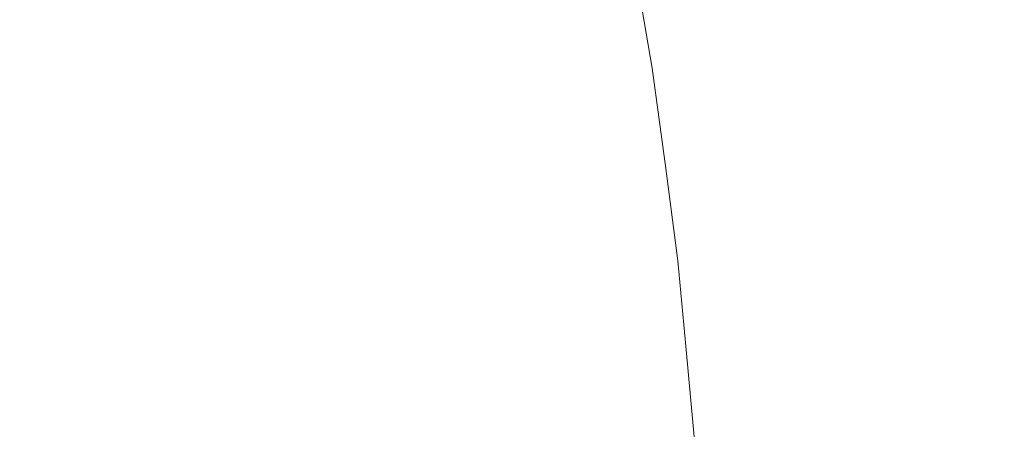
# Model space of a CAD drawing. Header units: centimetres. Extents: x -62 to 63, y 4 to 6.
# Tile 244 of 256: x -20.01276 to -20.00368, y 5.90343 to 5.9072. Entities that reach past the tile are written whole.
import ezdxf

# ---------------------------------------------------------------- set-up
doc = ezdxf.new("R2010")
doc.units = ezdxf.units.CM
doc.header["$LTSCALE"] = 2.54
doc.layers.add('Lucido design-1', color=7, linetype='Continuous')

# ---------------------------------------------------------------- blocks, each defined once
blk = doc.blocks.new('Gruppo-4-1')
at = {"color": 7, "linetype": 'Continuous', "lineweight": 9}
for points, invisible_edges in [([(-61.851453, 5.9089276, -2276.2225505), (-61.851453, 5.9045739, -2276.2222651), (62.9783782, 5.9045739, -2276.2222651), (62.9783782, 5.9066554, -2276.2224016)], 10), ([(62.9783782, 5.9066554, -2276.2224016), (62.9783782, 5.9089276, -2276.2225505), (-61.851453, 5.9089276, -2276.2225505)], 10), ([(-20.0080763, 5.9074579, -2276.9315244), (-20.0079422, 5.9066287, -2276.9315244), (-20.0083126, 5.9066185, -2276.9330749), (-20.0084465, 5.9074464, -2276.9330749)], 15), ([(-20.0077627, 5.9074676, -2276.9299706), (-20.0076284, 5.9066373, -2276.9299706), (-20.0079422, 5.9066287, -2276.9315244), (-20.0080763, 5.9074579, -2276.9315244)], 15), ([(-20.0075057, 5.9074756, -2276.9284139), (-20.0073713, 5.9066443, -2276.9284139), (-20.0076284, 5.9066373, -2276.9299706), (-20.0077627, 5.9074676, -2276.9299706)], 15), ([(-20.0073057, 5.9074818, -2276.9268549), (-20.0071712, 5.9066498, -2276.9268549), (-20.0073713, 5.9066443, -2276.9284139), (-20.0075057, 5.9074756, -2276.9284139)], 15), ([(-20.0071627, 5.9074862, -2276.9252942), (-20.0070281, 5.9066538, -2276.9252942), (-20.0071712, 5.9066498, -2276.9268549), (-20.0073057, 5.9074818, -2276.9268549)], 15), ([(-20.0070768, 5.9074889, -2276.9237324), (-20.0069422, 5.9066561, -2276.9237324), (-20.0070281, 5.9066538, -2276.9252942), (-20.0071627, 5.9074862, -2276.9252942)], 15), ([(-20.0070572, 5.9074882, -2276.92217), (-20.0069284, 5.9067538, -2276.92217), (-20.0069422, 5.9066561, -2276.9237324), (-20.0070768, 5.9074889, -2276.9237324)], 14), ([(-20.0070195, 5.9074898, -2276.7206034), (-20.0068848, 5.9066569, -2276.7206043), (-20.0069284, 5.9067538, -2276.72217), (-20.0070572, 5.9074882, -2276.72217)], 11), ([(-20.0070572, 5.9074882, -2276.72217), (-20.0069284, 5.9067538, -2276.72217), (-20.0069284, 5.9067538, -2276.92217), (-20.0070572, 5.9074882, -2276.92217)], 10), ([(-20.0069332, 5.9074898, -2276.7190374), (-20.0067986, 5.9066569, -2276.7190392), (-20.0068848, 5.9066569, -2276.7206043), (-20.0070195, 5.9074898, -2276.7206034)], 15), ([(-20.0067894, 5.9074898, -2276.7174726), (-20.0066549, 5.9066569, -2276.7174753), (-20.0067986, 5.9066569, -2276.7190392), (-20.0069332, 5.9074898, -2276.7190374)], 15), ([(-20.0065883, 5.9074898, -2276.7159095), (-20.0064539, 5.9066569, -2276.7159131), (-20.0066549, 5.9066569, -2276.7174753), (-20.0067894, 5.9074898, -2276.7174726)], 15), ([(-20.00633, 5.9074898, -2276.7143487), (-20.0061957, 5.9066569, -2276.7143532), (-20.0064539, 5.9066569, -2276.7159131), (-20.0065883, 5.9074898, -2276.7159095)], 15), ([(-20.0060147, 5.9074898, -2276.7127907), (-20.0058806, 5.9066569, -2276.7127961), (-20.0061957, 5.9066569, -2276.7143532), (-20.00633, 5.9074898, -2276.7143487)], 15), ([(-20.0056426, 5.9074898, -2276.7112362), (-20.0055087, 5.9066569, -2276.7112424), (-20.0058806, 5.9066569, -2276.7127961), (-20.0060147, 5.9074898, -2276.7127907)], 15), ([(-20.0052139, 5.9074898, -2276.7096856), (-20.0050803, 5.9066569, -2276.7096927), (-20.0055087, 5.9066569, -2276.7112424), (-20.0056426, 5.9074898, -2276.7112362)], 15), ([(-20.0047291, 5.9074898, -2276.7081395), (-20.0045957, 5.9066569, -2276.7081476), (-20.0050803, 5.9066569, -2276.7096927), (-20.0052139, 5.9074898, -2276.7096856)], 15), ([(-20.0041884, 5.9074898, -2276.7065986), (-20.0040554, 5.9066569, -2276.7066075), (-20.0045957, 5.9066569, -2276.7081476), (-20.0047291, 5.9074898, -2276.7081395)], 15), ([(-20.0035922, 5.9074898, -2276.7050632), (-20.0034595, 5.9066569, -2276.705073), (-20.0040554, 5.9066569, -2276.7066075), (-20.0041884, 5.9074898, -2276.7065986)], 15), ([(-20.0111337, 5.907363, -2276.9407566), (-20.0110014, 5.9065446, -2276.9407566), (-20.0117038, 5.9065253, -2276.9422751), (-20.0118357, 5.9073412, -2276.9422751)], 15), ([(-20.0104859, 5.9073831, -2276.9392315), (-20.0103533, 5.9065624, -2276.9392315), (-20.0110014, 5.9065446, -2276.9407566), (-20.0111337, 5.907363, -2276.9407566)], 15), ([(-20.0098929, 5.9074015, -2276.9377002), (-20.0097599, 5.9065787, -2276.9377002), (-20.0103533, 5.9065624, -2276.9392315), (-20.0104859, 5.9073831, -2276.9392315)], 15), ([(-20.0093551, 5.9074182, -2276.9361633), (-20.0092218, 5.9065935, -2276.9361633), (-20.0097599, 5.9065787, -2276.9377002), (-20.0098929, 5.9074015, -2276.9377002)], 15), ([(-20.0088728, 5.9074332, -2276.9346213), (-20.0087392, 5.9066068, -2276.9346213), (-20.0092218, 5.9065935, -2276.9361633), (-20.0093551, 5.9074182, -2276.9361633)], 15), ([(-20.0084465, 5.9074464, -2276.9330749), (-20.0083126, 5.9066185, -2276.9330749), (-20.0087392, 5.9066068, -2276.9346213), (-20.0088728, 5.9074332, -2276.9346213)], 15), ([(-20.0125916, 5.9073177, -2276.9437864), (-20.0124601, 5.9065045, -2276.9437864), (-20.0132696, 5.9064823, -2276.94529), (-20.0134006, 5.9072926, -2276.94529)], 15), ([(-20.0118357, 5.9073412, -2276.9422751), (-20.0117038, 5.9065253, -2276.9422751), (-20.0124601, 5.9065045, -2276.9437864), (-20.0125916, 5.9073177, -2276.9437864)], 15), ([(-20.0068248, 5.9058294, -2276.9237324), (-20.0069422, 5.9066561, -2276.9237324), (-20.0069284, 5.9067538, -2276.92217), (-20.0068052, 5.9058288, -2276.92217)], 11), ([(-20.0068052, 5.9058288, -2276.92217), (-20.0069284, 5.9067538, -2276.92217), (-20.0069284, 5.9067538, -2276.72217), (-20.0068052, 5.9058288, -2276.72217)], 10), ([(-20.0068052, 5.9058288, -2276.72217), (-20.0069284, 5.9067538, -2276.72217), (-20.0068848, 5.9066569, -2276.7206043), (-20.0067674, 5.9058301, -2276.7206051)], 14), ([(-20.0078253, 5.9058054, -2276.9315244), (-20.0079422, 5.9066287, -2276.9315244), (-20.0076284, 5.9066373, -2276.9299706), (-20.0075113, 5.9058129, -2276.9299706)], 15), ([(-20.0075113, 5.9058129, -2276.9299706), (-20.0076284, 5.9066373, -2276.9299706), (-20.0073713, 5.9066443, -2276.9284139), (-20.0072541, 5.9058191, -2276.9284139)], 15), ([(-20.0072541, 5.9058191, -2276.9284139), (-20.0073713, 5.9066443, -2276.9284139), (-20.0071712, 5.9066498, -2276.9268549), (-20.0070538, 5.9058239, -2276.9268549)], 15), ([(-20.0070538, 5.9058239, -2276.9268549), (-20.0071712, 5.9066498, -2276.9268549), (-20.0070281, 5.9066538, -2276.9252942), (-20.0069107, 5.9058273, -2276.9252942)], 15), ([(-20.0069107, 5.9058273, -2276.9252942), (-20.0070281, 5.9066538, -2276.9252942), (-20.0069422, 5.9066561, -2276.9237324), (-20.0068248, 5.9058294, -2276.9237324)], 15), ([(-20.0067674, 5.9058301, -2276.7206051), (-20.0068848, 5.9066569, -2276.7206043), (-20.0067986, 5.9066569, -2276.7190392), (-20.0066812, 5.9058301, -2276.7190408)], 15), ([(-20.0066812, 5.9058301, -2276.7190408), (-20.0067986, 5.9066569, -2276.7190392), (-20.0066549, 5.9066569, -2276.7174753), (-20.0065376, 5.9058301, -2276.7174776)], 15), ([(-20.0065376, 5.9058301, -2276.7174776), (-20.0066549, 5.9066569, -2276.7174753), (-20.0064539, 5.9066569, -2276.7159131), (-20.0063367, 5.9058301, -2276.7159162)], 15), ([(-20.0063367, 5.9058301, -2276.7159162), (-20.0064539, 5.9066569, -2276.7159131), (-20.0061957, 5.9066569, -2276.7143532), (-20.0060786, 5.9058301, -2276.7143571)], 15), ([(-20.0060786, 5.9058301, -2276.7143571), (-20.0061957, 5.9066569, -2276.7143532), (-20.0058806, 5.9066569, -2276.7127961), (-20.0057637, 5.9058301, -2276.7128007)], 15), ([(-20.0057637, 5.9058301, -2276.7128007), (-20.0058806, 5.9066569, -2276.7127961), (-20.0055087, 5.9066569, -2276.7112424), (-20.0053919, 5.9058301, -2276.7112479)], 15), ([(-20.0053919, 5.9058301, -2276.7112479), (-20.0055087, 5.9066569, -2276.7112424), (-20.0050803, 5.9066569, -2276.7096927), (-20.0049638, 5.9058301, -2276.7096989)], 15), ([(-20.0049638, 5.9058301, -2276.7096989), (-20.0050803, 5.9066569, -2276.7096927), (-20.0045957, 5.9066569, -2276.7081476), (-20.0044794, 5.9058301, -2276.7081545)], 15), ([(-20.0044794, 5.9058301, -2276.7081545), (-20.0045957, 5.9066569, -2276.7081476), (-20.0040554, 5.9066569, -2276.7066075), (-20.0039393, 5.9058301, -2276.7066152)], 15), ([(-20.0039393, 5.9058301, -2276.7066152), (-20.0040554, 5.9066569, -2276.7066075), (-20.0034595, 5.9066569, -2276.705073), (-20.0033438, 5.9058301, -2276.7050815)], 15), ([(-20.0115888, 5.9057153, -2276.9422751), (-20.0117038, 5.9065253, -2276.9422751), (-20.0110014, 5.9065446, -2276.9407566), (-20.010886, 5.9057322, -2276.9407566)], 15), ([(-20.010886, 5.9057322, -2276.9407566), (-20.0110014, 5.9065446, -2276.9407566), (-20.0103533, 5.9065624, -2276.9392315), (-20.0102375, 5.9057477, -2276.9392315)], 15), ([(-20.0102375, 5.9057477, -2276.9392315), (-20.0103533, 5.9065624, -2276.9392315), (-20.0097599, 5.9065787, -2276.9377002), (-20.0096439, 5.9057619, -2276.9377002)], 15), ([(-20.0096439, 5.9057619, -2276.9377002), (-20.0097599, 5.9065787, -2276.9377002), (-20.0092218, 5.9065935, -2276.9361633), (-20.0091055, 5.9057748, -2276.9361633)], 15), ([(-20.0091055, 5.9057748, -2276.9361633), (-20.0092218, 5.9065935, -2276.9361633), (-20.0087392, 5.9066068, -2276.9346213), (-20.0086227, 5.9057863, -2276.9346213)], 15), ([(-20.0086227, 5.9057863, -2276.9346213), (-20.0087392, 5.9066068, -2276.9346213), (-20.0083126, 5.9066185, -2276.9330749), (-20.0081958, 5.9057966, -2276.9330749)], 15), ([(-20.0081958, 5.9057966, -2276.9330749), (-20.0083126, 5.9066185, -2276.9330749), (-20.0079422, 5.9066287, -2276.9315244), (-20.0078253, 5.9058054, -2276.9315244)], 15), ([(-20.0131554, 5.9056778, -2276.94529), (-20.0132696, 5.9064823, -2276.94529), (-20.0124601, 5.9065045, -2276.9437864), (-20.0123454, 5.9056972, -2276.9437864)], 15), ([(-20.0123454, 5.9056972, -2276.9437864), (-20.0124601, 5.9065045, -2276.9437864), (-20.0117038, 5.9065253, -2276.9422751), (-20.0115888, 5.9057153, -2276.9422751)], 15), ([(-20.0072541, 5.9058191, -2276.9284139), (-20.0071537, 5.9049999, -2276.9284139), (-20.007411, 5.9049946, -2276.9299706), (-20.0075113, 5.9058129, -2276.9299706)], 15), ([(-20.0070538, 5.9058239, -2276.9268549), (-20.0069533, 5.905004, -2276.9268549), (-20.0071537, 5.9049999, -2276.9284139), (-20.0072541, 5.9058191, -2276.9284139)], 15), ([(-20.0069107, 5.9058273, -2276.9252942), (-20.0068101, 5.9050069, -2276.9252942), (-20.0069533, 5.905004, -2276.9268549), (-20.0070538, 5.9058239, -2276.9268549)], 15), ([(-20.0068248, 5.9058294, -2276.9237324), (-20.0067241, 5.9050087, -2276.9237324), (-20.0068101, 5.9050069, -2276.9252942), (-20.0069107, 5.9058273, -2276.9252942)], 15), ([(-20.0068052, 5.9058288, -2276.92217), (-20.0066921, 5.9049791, -2276.92217), (-20.0067241, 5.9050087, -2276.9237324), (-20.0068248, 5.9058294, -2276.9237324)], 14), ([(-20.0067674, 5.9058301, -2276.7206051), (-20.0066668, 5.9050092, -2276.7206058), (-20.0066921, 5.9049791, -2276.72217), (-20.0068052, 5.9058288, -2276.72217)], 11), ([(-20.0068052, 5.9058288, -2276.72217), (-20.0066921, 5.9049791, -2276.72217), (-20.0066921, 5.9049791, -2276.92217), (-20.0068052, 5.9058288, -2276.92217)], 10), ([(-20.0066812, 5.9058301, -2276.7190408), (-20.0065806, 5.9050092, -2276.7190421), (-20.0066668, 5.9050092, -2276.7206058), (-20.0067674, 5.9058301, -2276.7206051)], 15), ([(-20.0065376, 5.9058301, -2276.7174776), (-20.0064371, 5.9050092, -2276.7174796), (-20.0065806, 5.9050092, -2276.7190421), (-20.0066812, 5.9058301, -2276.7190408)], 15), ([(-20.0063367, 5.9058301, -2276.7159162), (-20.0062363, 5.9050092, -2276.7159189), (-20.0064371, 5.9050092, -2276.7174796), (-20.0065376, 5.9058301, -2276.7174776)], 15), ([(-20.0060786, 5.9058301, -2276.7143571), (-20.0059783, 5.9050092, -2276.7143604), (-20.0062363, 5.9050092, -2276.7159189), (-20.0063367, 5.9058301, -2276.7159162)], 15), ([(-20.0057637, 5.9058301, -2276.7128007), (-20.0056635, 5.9050092, -2276.7128048), (-20.0059783, 5.9050092, -2276.7143604), (-20.0060786, 5.9058301, -2276.7143571)], 15), ([(-20.0053919, 5.9058301, -2276.7112479), (-20.0052919, 5.9050092, -2276.7112525), (-20.0056635, 5.9050092, -2276.7128048), (-20.0057637, 5.9058301, -2276.7128007)], 15), ([(-20.0049638, 5.9058301, -2276.7096989), (-20.0048639, 5.9050092, -2276.7097043), (-20.0052919, 5.9050092, -2276.7112525), (-20.0053919, 5.9058301, -2276.7112479)], 15), ([(-20.0044794, 5.9058301, -2276.7081545), (-20.0043798, 5.9050092, -2276.7081605), (-20.0048639, 5.9050092, -2276.7097043), (-20.0049638, 5.9058301, -2276.7096989)], 15), ([(-20.0039393, 5.9058301, -2276.7066152), (-20.0038399, 5.9050092, -2276.7066219), (-20.0043798, 5.9050092, -2276.7081605), (-20.0044794, 5.9058301, -2276.7081545)], 15), ([(-20.0033438, 5.9058301, -2276.7050815), (-20.0032447, 5.9050092, -2276.7050888), (-20.0038399, 5.9050092, -2276.7066219), (-20.0039393, 5.9058301, -2276.7066152)], 15), ([(-20.010886, 5.9057322, -2276.9407566), (-20.0107871, 5.9049257, -2276.9407566), (-20.0114902, 5.9049113, -2276.9422751), (-20.0115888, 5.9057153, -2276.9422751)], 15), ([(-20.0102375, 5.9057477, -2276.9392315), (-20.0101384, 5.9049389, -2276.9392315), (-20.0107871, 5.9049257, -2276.9407566), (-20.010886, 5.9057322, -2276.9407566)], 15), ([(-20.0096439, 5.9057619, -2276.9377002), (-20.0095445, 5.904951, -2276.9377002), (-20.0101384, 5.9049389, -2276.9392315), (-20.0102375, 5.9057477, -2276.9392315)], 15), ([(-20.0091055, 5.9057748, -2276.9361633), (-20.0090058, 5.904962, -2276.9361633), (-20.0095445, 5.904951, -2276.9377002), (-20.0096439, 5.9057619, -2276.9377002)], 15), ([(-20.0086227, 5.9057863, -2276.9346213), (-20.0085228, 5.9049719, -2276.9346213), (-20.0090058, 5.904962, -2276.9361633), (-20.0091055, 5.9057748, -2276.9361633)], 15), ([(-20.0081958, 5.9057966, -2276.9330749), (-20.0080958, 5.9049806, -2276.9330749), (-20.0085228, 5.9049719, -2276.9346213), (-20.0086227, 5.9057863, -2276.9346213)], 15), ([(-20.0078253, 5.9058054, -2276.9315244), (-20.0077251, 5.9049882, -2276.9315244), (-20.0080958, 5.9049806, -2276.9330749), (-20.0081958, 5.9057966, -2276.9330749)], 15), ([(-20.0075113, 5.9058129, -2276.9299706), (-20.007411, 5.9049946, -2276.9299706), (-20.0077251, 5.9049882, -2276.9315244), (-20.0078253, 5.9058054, -2276.9315244)], 15), ([(-20.0123454, 5.9056972, -2276.9437864), (-20.0122472, 5.9048958, -2276.9437864), (-20.0130575, 5.9048793, -2276.94529), (-20.0131554, 5.9056778, -2276.94529)], 15), ([(-20.0115888, 5.9057153, -2276.9422751), (-20.0114902, 5.9049113, -2276.9422751), (-20.0122472, 5.9048958, -2276.9437864), (-20.0123454, 5.9056972, -2276.9437864)], 15), ([(-20.0070697, 5.9041867, -2276.9284139), (-20.0071537, 5.9049999, -2276.9284139), (-20.0069533, 5.905004, -2276.9268549), (-20.0068692, 5.9041901, -2276.9268549)], 15), ([(-20.0068692, 5.9041901, -2276.9268549), (-20.0069533, 5.905004, -2276.9268549), (-20.0068101, 5.9050069, -2276.9252942), (-20.006726, 5.9041925, -2276.9252942)], 15), ([(-20.006726, 5.9041925, -2276.9252942), (-20.0068101, 5.9050069, -2276.9252942), (-20.0067241, 5.9050087, -2276.9237324), (-20.00664, 5.904194, -2276.9237324)], 15), ([(-20.00664, 5.904194, -2276.9237324), (-20.0067241, 5.9050087, -2276.9237324), (-20.0066921, 5.9049791, -2276.92217), (-20.0066202, 5.9041937, -2276.92217)], 11), ([(-20.0066202, 5.9041937, -2276.72217), (-20.0066921, 5.9049791, -2276.72217), (-20.0066668, 5.9050092, -2276.7206058), (-20.0065826, 5.9041945, -2276.7206063)], 14), ([(-20.0065826, 5.9041945, -2276.7206063), (-20.0066668, 5.9050092, -2276.7206058), (-20.0065806, 5.9050092, -2276.7190421), (-20.0064965, 5.9041945, -2276.7190433)], 15), ([(-20.0064965, 5.9041945, -2276.7190433), (-20.0065806, 5.9050092, -2276.7190421), (-20.0064371, 5.9050092, -2276.7174796), (-20.006353, 5.9041945, -2276.7174813)], 15), ([(-20.006353, 5.9041945, -2276.7174813), (-20.0064371, 5.9050092, -2276.7174796), (-20.0062363, 5.9050092, -2276.7159189), (-20.0061523, 5.9041945, -2276.7159211)], 15), ([(-20.0061523, 5.9041945, -2276.7159211), (-20.0062363, 5.9050092, -2276.7159189), (-20.0059783, 5.9050092, -2276.7143604), (-20.0058944, 5.9041945, -2276.7143632)], 15), ([(-20.0058944, 5.9041945, -2276.7143632), (-20.0059783, 5.9050092, -2276.7143604), (-20.0056635, 5.9050092, -2276.7128048), (-20.0055797, 5.9041945, -2276.7128081)], 15), ([(-20.0055797, 5.9041945, -2276.7128081), (-20.0056635, 5.9050092, -2276.7128048), (-20.0052919, 5.9050092, -2276.7112525), (-20.0052083, 5.9041945, -2276.7112564)], 15), ([(-20.0052083, 5.9041945, -2276.7112564), (-20.0052919, 5.9050092, -2276.7112525), (-20.0048639, 5.9050092, -2276.7097043), (-20.0047804, 5.9041945, -2276.7097087)], 15), ([(-20.0047804, 5.9041945, -2276.7097087), (-20.0048639, 5.9050092, -2276.7097043), (-20.0043798, 5.9050092, -2276.7081605), (-20.0042965, 5.9041945, -2276.7081655)], 15), ([(-20.0042965, 5.9041945, -2276.7081655), (-20.0043798, 5.9050092, -2276.7081605), (-20.0038399, 5.9050092, -2276.7066219), (-20.0037568, 5.9041945, -2276.7066274)], 15), ([(-20.0037568, 5.9041945, -2276.7066274), (-20.0038399, 5.9050092, -2276.7066219), (-20.0032447, 5.9050092, -2276.7050888), (-20.0031617, 5.9041945, -2276.7050949)], 15), ([(-20.012165, 5.9041003, -2276.9437864), (-20.0122472, 5.9048958, -2276.9437864), (-20.0114902, 5.9049113, -2276.9422751), (-20.0114078, 5.9041132, -2276.9422751)], 15), ([(-20.0114078, 5.9041132, -2276.9422751), (-20.0114902, 5.9049113, -2276.9422751), (-20.0107871, 5.9049257, -2276.9407566), (-20.0107044, 5.9041251, -2276.9407566)], 15), ([(-20.0107044, 5.9041251, -2276.9407566), (-20.0107871, 5.9049257, -2276.9407566), (-20.0101384, 5.9049389, -2276.9392315), (-20.0100554, 5.9041361, -2276.9392315)], 15), ([(-20.0100554, 5.9041361, -2276.9392315), (-20.0101384, 5.9049389, -2276.9392315), (-20.0095445, 5.904951, -2276.9377002), (-20.0094613, 5.9041462, -2276.9377002)], 15), ([(-20.0094613, 5.9041462, -2276.9377002), (-20.0095445, 5.904951, -2276.9377002), (-20.0090058, 5.904962, -2276.9361633), (-20.0089225, 5.9041553, -2276.9361633)], 15), ([(-20.0089225, 5.9041553, -2276.9361633), (-20.0090058, 5.904962, -2276.9361633), (-20.0085228, 5.9049719, -2276.9346213), (-20.0084393, 5.9041635, -2276.9346213)], 15), ([(-20.0084393, 5.9041635, -2276.9346213), (-20.0085228, 5.9049719, -2276.9346213), (-20.0080958, 5.9049806, -2276.9330749), (-20.0080122, 5.9041707, -2276.9330749)], 15), ([(-20.0080122, 5.9041707, -2276.9330749), (-20.0080958, 5.9049806, -2276.9330749), (-20.0077251, 5.9049882, -2276.9315244), (-20.0076413, 5.904177, -2276.9315244)], 15), ([(-20.0076413, 5.904177, -2276.9315244), (-20.0077251, 5.9049882, -2276.9315244), (-20.007411, 5.9049946, -2276.9299706), (-20.0073271, 5.9041824, -2276.9299706)], 15), ([(-20.0073271, 5.9041824, -2276.9299706), (-20.007411, 5.9049946, -2276.9299706), (-20.0071537, 5.9049999, -2276.9284139), (-20.0070697, 5.9041867, -2276.9284139)], 15), ([(-20.0066202, 5.9041937, -2276.92217), (-20.0066921, 5.9049791, -2276.92217), (-20.0066921, 5.9049791, -2276.72217), (-20.0066202, 5.9041937, -2276.72217)], 10), ([(-20.0129756, 5.9040866, -2276.94529), (-20.0130575, 5.9048793, -2276.94529), (-20.0122472, 5.9048958, -2276.9437864), (-20.012165, 5.9041003, -2276.9437864)], 15), ([(62.9783782, 5.9033854, -2276.2222392), (62.9783782, 5.9045739, -2276.2222651), (-61.851453, 5.9045739, -2276.2222651), (-61.851453, 5.9033854, -2276.2222392)], 10), ([(-20.0070697, 5.9041867, -2276.9284139), (-20.0070017, 5.9033796, -2276.9284139), (-20.0072592, 5.9033761, -2276.9299706), (-20.0073271, 5.9041824, -2276.9299706)], 15), ([(-20.0068692, 5.9041901, -2276.9268549), (-20.0068012, 5.9033823, -2276.9268549), (-20.0070017, 5.9033796, -2276.9284139), (-20.0070697, 5.9041867, -2276.9284139)], 15), ([(-20.006726, 5.9041925, -2276.9252942), (-20.006658, 5.9033843, -2276.9252942), (-20.0068012, 5.9033823, -2276.9268549), (-20.0068692, 5.9041901, -2276.9268549)], 15), ([(-20.00664, 5.904194, -2276.9237324), (-20.0065719, 5.9033854, -2276.9237324), (-20.006658, 5.9033843, -2276.9252942), (-20.006726, 5.9041925, -2276.9252942)], 15), ([(-20.0066202, 5.9041937, -2276.92217), (-20.0065313, 5.9032214, -2276.92217), (-20.0065719, 5.9033854, -2276.9237324), (-20.00664, 5.904194, -2276.9237324)], 14), ([(-20.0065826, 5.9041945, -2276.7206063), (-20.0065145, 5.9033858, -2276.7206068), (-20.0065313, 5.9032214, -2276.72217), (-20.0066202, 5.9041937, -2276.72217)], 11), ([(-20.0066202, 5.9041937, -2276.72217), (-20.0065313, 5.9032214, -2276.72217), (-20.0065313, 5.9032214, -2276.92217), (-20.0066202, 5.9041937, -2276.92217)], 10), ([(-20.0064965, 5.9041945, -2276.7190433), (-20.0064284, 5.9033858, -2276.7190442), (-20.0065145, 5.9033858, -2276.7206068), (-20.0065826, 5.9041945, -2276.7206063)], 15), ([(-20.006353, 5.9041945, -2276.7174813), (-20.006285, 5.9033858, -2276.7174827), (-20.0064284, 5.9033858, -2276.7190442), (-20.0064965, 5.9041945, -2276.7190433)], 15), ([(-20.0061523, 5.9041945, -2276.7159211), (-20.0060843, 5.9033858, -2276.7159229), (-20.006285, 5.9033858, -2276.7174827), (-20.006353, 5.9041945, -2276.7174813)], 15), ([(-20.0058944, 5.9041945, -2276.7143632), (-20.0058266, 5.9033858, -2276.7143654), (-20.0060843, 5.9033858, -2276.7159229), (-20.0061523, 5.9041945, -2276.7159211)], 15), ([(-20.0055797, 5.9041945, -2276.7128081), (-20.0055119, 5.9033858, -2276.7128108), (-20.0058266, 5.9033858, -2276.7143654), (-20.0058944, 5.9041945, -2276.7143632)], 15), ([(-20.0052083, 5.9041945, -2276.7112564), (-20.0051406, 5.9033858, -2276.7112596), (-20.0055119, 5.9033858, -2276.7128108), (-20.0055797, 5.9041945, -2276.7128081)], 15), ([(-20.0047804, 5.9041945, -2276.7097087), (-20.0047129, 5.9033858, -2276.7097123), (-20.0051406, 5.9033858, -2276.7112596), (-20.0052083, 5.9041945, -2276.7112564)], 15), ([(-20.0042965, 5.9041945, -2276.7081655), (-20.0042291, 5.9033858, -2276.7081696), (-20.0047129, 5.9033858, -2276.7097123), (-20.0047804, 5.9041945, -2276.7097087)], 15), ([(-20.0037568, 5.9041945, -2276.7066274), (-20.0036895, 5.9033858, -2276.7066319), (-20.0042291, 5.9033858, -2276.7081696), (-20.0042965, 5.9041945, -2276.7081655)], 15), ([(-20.0031617, 5.9041945, -2276.7050949), (-20.0030947, 5.9033858, -2276.7050999), (-20.0036895, 5.9033858, -2276.7066319), (-20.0037568, 5.9041945, -2276.7066274)], 15), ([(-20.012165, 5.9041003, -2276.9437864), (-20.0120985, 5.9033108, -2276.9437864), (-20.0129094, 5.9032998, -2276.94529), (-20.0129756, 5.9040866, -2276.94529)], 15), ([(-20.0114078, 5.9041132, -2276.9422751), (-20.0113411, 5.903321, -2276.9422751), (-20.0120985, 5.9033108, -2276.9437864), (-20.012165, 5.9041003, -2276.9437864)], 15), ([(-20.0107044, 5.9041251, -2276.9407566), (-20.0106375, 5.9033305, -2276.9407566), (-20.0113411, 5.903321, -2276.9422751), (-20.0114078, 5.9041132, -2276.9422751)], 15), ([(-20.0100554, 5.9041361, -2276.9392315), (-20.0099884, 5.9033393, -2276.9392315), (-20.0106375, 5.9033305, -2276.9407566), (-20.0107044, 5.9041251, -2276.9407566)], 15), ([(-20.0094613, 5.9041462, -2276.9377002), (-20.0093941, 5.9033473, -2276.9377002), (-20.0099884, 5.9033393, -2276.9392315), (-20.0100554, 5.9041361, -2276.9392315)], 15), ([(-20.0089225, 5.9041553, -2276.9361633), (-20.0088551, 5.9033546, -2276.9361633), (-20.0093941, 5.9033473, -2276.9377002), (-20.0094613, 5.9041462, -2276.9377002)], 15), ([(-20.0084393, 5.9041635, -2276.9346213), (-20.0083718, 5.9033611, -2276.9346213), (-20.0088551, 5.9033546, -2276.9361633), (-20.0089225, 5.9041553, -2276.9361633)], 15), ([(-20.0080122, 5.9041707, -2276.9330749), (-20.0079445, 5.9033669, -2276.9330749), (-20.0083718, 5.9033611, -2276.9346213), (-20.0084393, 5.9041635, -2276.9346213)], 15), ([(-20.0076413, 5.904177, -2276.9315244), (-20.0075736, 5.9033719, -2276.9315244), (-20.0079445, 5.9033669, -2276.9330749), (-20.0080122, 5.9041707, -2276.9330749)], 15), ([(-20.0073271, 5.9041824, -2276.9299706), (-20.0072592, 5.9033761, -2276.9299706), (-20.0075736, 5.9033719, -2276.9315244), (-20.0076413, 5.904177, -2276.9315244)], 15)]:
    blk.add_3dface(points, dxfattribs=dict(at, invisible_edges=invisible_edges))
blk = doc.blocks.new('Gruppo-5-1')
at = {"color": 7}
blk.add_blockref('Gruppo-4-1', (0, 0), dxfattribs=at)

msp = doc.modelspace()

# ---------------------------------------------------------------- block references
at = {"layer": 'Lucido design-1', "color": 7}
msp.add_blockref('Gruppo-5-1', (0, 0), dxfattribs=at)

doc.saveas('drawing.dxf')
